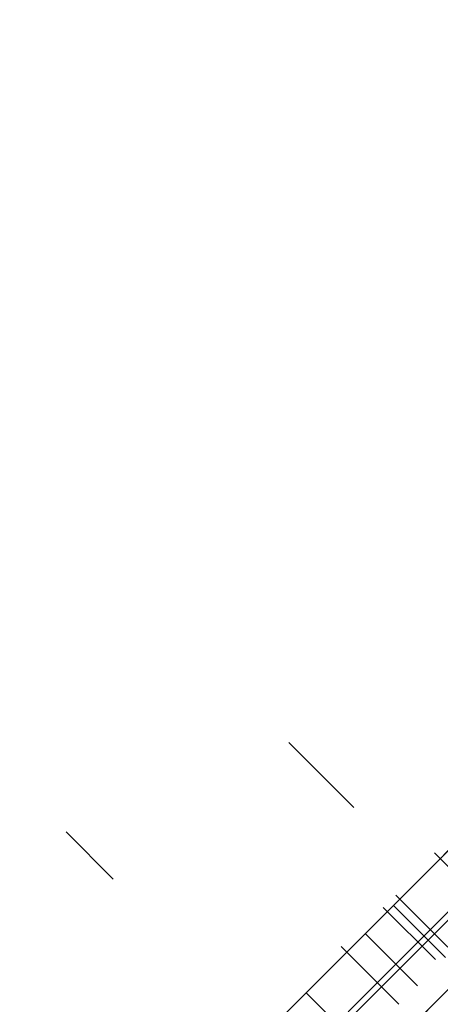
# Model space of a CAD drawing. Header units: millimetres. Extents: x -630 to 192, y -7 to 1615.
# Tile 101 of 249: x 127.46 to 136.04, y 45.51 to 65.56. Entities that reach past the tile are written whole.
import ezdxf

# ---------------------------------------------------------------- set-up
doc = ezdxf.new("R2010")
doc.units = ezdxf.units.MM
doc.header["$MEASUREMENT"] = 0
doc.layers.add('OVIDIO 160x80x72h', color=7, linetype='Continuous')

msp = doc.modelspace()

# ---------------------------------------------------------------- linework, layer by layer
at = {"layer": 'OVIDIO 160x80x72h', "extrusion": (-0.108979, 0.202852, 0.973126)}
for points in [[(-166.895, 70.634), (-166.895, 231.29)], [(-166.895, 231.29), (-166.895, 70.634)], [(-167.191, 231.29), (-167.191, 70.634)], [(-167.486, 231.29), (-167.486, 70.634)], [(-167.486, 70.634), (-167.486, 231.29)]]:
    msp.add_lwpolyline(points, dxfattribs=at)
at = {"layer": 'OVIDIO 160x80x72h', "extrusion": (0.045678, -0.114881, 0.992329)}
for points in [[(153.96, 81.172), (153.96, 190.086)], [(151.672, 190.74), (151.672, 83.884)], [(151.672, 83.884), (151.672, 190.74)], [(152.129, 83.884), (152.129, 190.74)], [(152.129, 190.74), (152.129, 83.884)], [(153.273, 81.172), (153.273, 190.087)]]:
    msp.add_lwpolyline(points, dxfattribs=at)
at = {"layer": 'OVIDIO 160x80x72h', "extrusion": (-0.021464, 0.046296, 0.998697)}
for points in [[(-161.459, -30.723), (-161.459, 70.579)], [(-162.945, -29.76), (-162.945, 70.754)]]:
    msp.add_lwpolyline(points, dxfattribs=at)
at = {"layer": 'OVIDIO 160x80x72h', "extrusion": (-0.235702, 0.235702, 0.942809)}
for points in [[(-131.523, 347.658), (-131.523, 238.581)], [(-132.472, 238.581), (-132.472, 347.658)], [(-129.626, 238.581), (-129.626, 347.658)], [(-128.677, 347.658), (-128.677, 238.581)], [(-125.255, 333.557), (-125.255, 229.017)], [(-126.294, 336.325), (-126.294, 230.917)]]:
    msp.add_lwpolyline(points, dxfattribs=at)
at = {"layer": 'OVIDIO 160x80x72h', "extrusion": (0.114881, -0.045678, 0.992329)}
for points in [[(86.548, 87.513), (86.548, -21.402)], [(85.861, 87.512), (85.861, -21.402)]]:
    msp.add_lwpolyline(points, dxfattribs=at)
at = {"layer": 'OVIDIO 160x80x72h', "extrusion": (-0.202852, 0.108979, 0.973126)}
for points in [[(-83.169, 143.89), (-83.169, 304.545)], [(-83.169, 304.545), (-83.169, 143.89)], [(-82.873, 304.545), (-82.873, 143.89)], [(-82.578, 143.89), (-82.578, 304.545)], [(-82.578, 304.545), (-82.578, 143.89)]]:
    msp.add_lwpolyline(points, dxfattribs=at)
at = {"layer": 'OVIDIO 160x80x72h', "extrusion": (-0.046296, 0.021464, 0.998697)}
for points in [[(-83.743, 59.017), (-83.743, 160.321)], [(-82.257, 59.985), (-82.257, 160.496)]]:
    msp.add_lwpolyline(points, dxfattribs=at)
at = {"layer": 'OVIDIO 160x80x72h', "extrusion": (0.287767, -0.106919, 0.951713)}
for points in [[(102.938, 98.316), (102.938, 122.711)], [(102.938, 122.711), (102.938, 98.316)], [(102.851, 122.27), (102.851, 98.316)], [(102.764, 98.316), (102.764, 121.829)], [(102.764, 121.829), (102.764, 98.316)]]:
    msp.add_lwpolyline(points, dxfattribs=at)
at = {"layer": 'OVIDIO 160x80x72h', "extrusion": (-0.000995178, 0.999995, -0.002882)}
msp.add_lwpolyline([(-130.039, 671.464), (-129.549, 670.046)], dxfattribs=at)
at = {"layer": 'OVIDIO 160x80x72h'}
for points in [[(130.382, 42.824), (141.837, 54.279)], [(131.089, 43.531), (141.13, 53.572)], [(141.13, 53.572), (131.089, 43.531)], [(131.796, 42.824), (141.837, 52.865)], [(131.796, 41.409), (143.251, 52.865)], [(132.503, 42.117), (142.544, 52.157)], [(142.544, 52.157), (132.503, 42.117)], [(139.59, 52.032), (132.628, 45.07)], [(132.628, 45.07), (136.109, 48.551), (139.59, 52.032)], [(134.273, 49.519), (132.947, 50.846)], [(134.042, 43.656), (141.005, 50.618)], [(141.005, 50.618), (134.042, 43.656)], [(139.303, 50.502), (134.158, 45.357)], [(128.409, 49.02), (129.37, 48.058)], [(137.099, 47.42), (136.038, 48.48)], [(136.144, 46.465), (135.084, 47.526)], [(135.57, 45.89), (134.509, 46.951)], [(134.509, 46.951), (135.57, 45.89)], [(134.129, 46.571), (135.19, 45.511)], [(135.19, 45.511), (134.129, 46.571)], [(135.19, 45.511), (134.129, 46.571)], [(133.301, 45.743), (134.361, 44.682)], [(134.361, 44.682), (133.301, 45.743)]]:
    msp.add_lwpolyline(points, dxfattribs=at)
at = {"layer": 'OVIDIO 160x80x72h', "extrusion": (0.881274, 0.265352, -0.39108)}
msp.add_lwpolyline([(9.74, 622.788), (-32.127, 677.167)], dxfattribs=at)
at = {"layer": 'OVIDIO 160x80x72h', "extrusion": (-0.707107, 0.707107, 0)}
for points in [[(-130.475, 656.599), (-130.472, 656.73), (-130.466, 656.862), (-130.455, 656.994), (-130.44, 657.127), (-130.42, 657.26), (-130.395, 657.393), (-130.366, 657.527), (-130.332, 657.659), (-130.293, 657.792), (-130.249, 657.923), (-130.201, 658.053), (-130.148, 658.182), (-130.12, 658.246), (-130.091, 658.31), (-130.06, 658.372), (-130.029, 658.435), (-129.996, 658.497), (-129.962, 658.558), (-129.927, 658.619), (-129.891, 658.679), (-129.854, 658.739), (-129.816, 658.798), (-129.777, 658.856), (-129.737, 658.913), (-129.696, 658.97), (-129.654, 659.026), (-129.612, 659.081), (-129.568, 659.136), (-129.478, 659.242), (-129.384, 659.345), (-129.287, 659.444), (-129.188, 659.539), (-129.085, 659.63), (-128.98, 659.717), (-128.873, 659.8), (-128.764, 659.879), (-128.653, 659.954), (-128.541, 660.025), (-128.427, 660.091), (-128.312, 660.153)], [(-128.312, 660.153), (-128.427, 660.091), (-128.541, 660.025), (-128.653, 659.954), (-128.764, 659.879), (-128.873, 659.8), (-128.98, 659.717), (-129.085, 659.63), (-129.188, 659.539), (-129.287, 659.444), (-129.384, 659.345), (-129.478, 659.242), (-129.568, 659.136), (-129.612, 659.081), (-129.654, 659.026), (-129.696, 658.97), (-129.737, 658.913), (-129.777, 658.856), (-129.816, 658.798), (-129.854, 658.739), (-129.891, 658.679), (-129.927, 658.619), (-129.962, 658.558), (-129.996, 658.497), (-130.029, 658.435), (-130.06, 658.372), (-130.091, 658.31), (-130.12, 658.246), (-130.148, 658.182), (-130.201, 658.053), (-130.249, 657.923), (-130.293, 657.792), (-130.332, 657.659), (-130.366, 657.527), (-130.395, 657.393), (-130.42, 657.26), (-130.44, 657.127), (-130.455, 656.994), (-130.466, 656.862), (-130.472, 656.73), (-130.475, 656.599)], [(-129.303, 634.804), (-129.37, 634.873), (-129.435, 634.943), (-129.5, 635.016), (-129.562, 635.09), (-129.623, 635.166), (-129.683, 635.244), (-129.74, 635.323), (-129.796, 635.404), (-129.85, 635.487), (-129.902, 635.571), (-129.952, 635.656), (-130, 635.743), (-130.046, 635.831), (-130.089, 635.92), (-130.131, 636.011), (-130.17, 636.102), (-130.207, 636.194), (-130.242, 636.287), (-130.274, 636.381), (-130.304, 636.476), (-130.331, 636.571), (-130.356, 636.667), (-130.379, 636.763), (-130.399, 636.86), (-130.417, 636.957), (-130.432, 637.053), (-130.445, 637.15), (-130.456, 637.247), (-130.464, 637.344), (-130.47, 637.441), (-130.473, 637.537), (-130.475, 637.633)], [(-130.475, 637.633), (-130.473, 637.537), (-130.47, 637.441), (-130.464, 637.344), (-130.456, 637.247), (-130.445, 637.15), (-130.432, 637.053), (-130.417, 636.957), (-130.399, 636.86), (-130.379, 636.763), (-130.356, 636.667), (-130.331, 636.571), (-130.304, 636.476), (-130.274, 636.381), (-130.242, 636.287), (-130.207, 636.194), (-130.17, 636.102), (-130.131, 636.011), (-130.089, 635.92), (-130.046, 635.831), (-130, 635.743), (-129.952, 635.656), (-129.902, 635.571), (-129.85, 635.487), (-129.796, 635.404), (-129.74, 635.323), (-129.683, 635.244), (-129.623, 635.166), (-129.562, 635.09), (-129.5, 635.016), (-129.435, 634.943), (-129.37, 634.873), (-129.303, 634.804)], [(-130.475, 656.599), (-130.472, 656.73), (-130.466, 656.862), (-130.455, 656.994), (-130.44, 657.127), (-130.42, 657.26), (-130.395, 657.393), (-130.366, 657.527), (-130.332, 657.659), (-130.293, 657.792), (-130.249, 657.923), (-130.201, 658.053), (-130.148, 658.182), (-130.12, 658.246), (-130.091, 658.31), (-130.06, 658.372), (-130.029, 658.435), (-129.996, 658.497), (-129.962, 658.558), (-129.927, 658.619), (-129.891, 658.679), (-129.854, 658.739), (-129.816, 658.798), (-129.777, 658.856), (-129.737, 658.913), (-129.696, 658.97), (-129.654, 659.026), (-129.612, 659.081), (-129.568, 659.136), (-129.478, 659.242), (-129.384, 659.345), (-129.287, 659.444), (-129.188, 659.539), (-129.085, 659.63), (-128.98, 659.717), (-128.873, 659.8), (-128.764, 659.879), (-128.653, 659.954), (-128.541, 660.025), (-128.427, 660.091), (-128.312, 660.153)], [(-130.475, 637.633), (-130.473, 637.537), (-130.47, 637.441), (-130.464, 637.344), (-130.456, 637.247), (-130.445, 637.15), (-130.432, 637.053), (-130.417, 636.957), (-130.399, 636.86), (-130.379, 636.763), (-130.356, 636.667), (-130.331, 636.571), (-130.304, 636.476), (-130.274, 636.381), (-130.242, 636.287), (-130.207, 636.194), (-130.17, 636.102), (-130.131, 636.01), (-130.089, 635.92), (-130.046, 635.831), (-130, 635.743), (-129.952, 635.656), (-129.902, 635.571), (-129.85, 635.486), (-129.796, 635.404), (-129.74, 635.323), (-129.683, 635.244), (-129.623, 635.166), (-129.562, 635.09), (-129.5, 635.016), (-129.435, 634.943), (-129.37, 634.873), (-129.303, 634.804)], [(-130.475, 656.599), (-130.472, 656.73), (-130.466, 656.862), (-130.455, 656.994), (-130.44, 657.127), (-130.42, 657.26), (-130.395, 657.393), (-130.366, 657.527), (-130.332, 657.659), (-130.293, 657.792), (-130.249, 657.923), (-130.201, 658.053), (-130.148, 658.182), (-130.12, 658.246), (-130.091, 658.31), (-130.06, 658.372), (-130.029, 658.435), (-129.996, 658.497), (-129.962, 658.558), (-129.927, 658.619), (-129.891, 658.679), (-129.854, 658.739), (-129.816, 658.798), (-129.777, 658.856), (-129.737, 658.913), (-129.696, 658.97), (-129.654, 659.026), (-129.612, 659.081), (-129.568, 659.136), (-129.478, 659.242), (-129.384, 659.345), (-129.287, 659.444), (-129.188, 659.539), (-129.085, 659.63), (-128.98, 659.717), (-128.873, 659.8), (-128.764, 659.879), (-128.653, 659.954), (-128.541, 660.025), (-128.427, 660.091), (-128.312, 660.153)], [(-128.312, 660.153), (-128.427, 660.091), (-128.541, 660.025), (-128.653, 659.954), (-128.764, 659.879), (-128.873, 659.8), (-128.98, 659.717), (-129.085, 659.63), (-129.188, 659.539), (-129.287, 659.444), (-129.384, 659.345), (-129.478, 659.242), (-129.568, 659.136), (-129.612, 659.081), (-129.654, 659.026), (-129.696, 658.97), (-129.737, 658.913), (-129.777, 658.856), (-129.816, 658.798), (-129.854, 658.739), (-129.891, 658.679), (-129.927, 658.619), (-129.962, 658.558), (-129.996, 658.497), (-130.029, 658.435), (-130.06, 658.372), (-130.091, 658.31), (-130.12, 658.246), (-130.148, 658.182), (-130.201, 658.053), (-130.249, 657.923), (-130.293, 657.792), (-130.332, 657.659), (-130.366, 657.527), (-130.395, 657.393), (-130.42, 657.26), (-130.44, 657.127), (-130.455, 656.994), (-130.466, 656.862), (-130.472, 656.73), (-130.475, 656.599)], [(-128.947, 634.448), (-128.88, 634.38), (-128.814, 634.309), (-128.75, 634.237), (-128.687, 634.162), (-128.626, 634.086), (-128.567, 634.009), (-128.509, 633.929), (-128.453, 633.848), (-128.399, 633.766), (-128.347, 633.682), (-128.297, 633.596), (-128.249, 633.509), (-128.204, 633.421), (-128.16, 633.332), (-128.118, 633.242), (-128.079, 633.15), (-128.042, 633.058), (-128.008, 632.965), (-127.975, 632.871), (-127.945, 632.776), (-127.918, 632.681), (-127.893, 632.585), (-127.87, 632.489), (-127.85, 632.392), (-127.832, 632.296), (-127.817, 632.199), (-127.804, 632.102), (-127.793, 632.005), (-127.785, 631.908), (-127.779, 631.811), (-127.776, 631.715), (-127.775, 631.619)], [(-126.603, 28.995), (-126.67, 29.063), (-126.736, 29.134), (-126.8, 29.206), (-126.862, 29.28), (-126.923, 29.356), (-126.983, 29.434), (-127.04, 29.513), (-127.096, 29.594), (-127.15, 29.677), (-127.202, 29.761), (-127.252, 29.846), (-127.3, 29.933), (-127.346, 30.021), (-127.389, 30.111), (-127.431, 30.201), (-127.47, 30.292), (-127.507, 30.385), (-127.542, 30.478), (-127.574, 30.572), (-127.604, 30.666), (-127.631, 30.762), (-127.656, 30.857), (-127.679, 30.954), (-127.699, 31.05), (-127.717, 31.147), (-127.732, 31.244), (-127.745, 31.341), (-127.756, 31.438), (-127.764, 31.534), (-127.77, 31.631), (-127.773, 31.727), (-127.775, 31.823)], [(-127.775, 31.823), (-127.773, 31.727), (-127.77, 31.631), (-127.764, 31.534), (-127.756, 31.438), (-127.745, 31.341), (-127.732, 31.244), (-127.717, 31.147), (-127.699, 31.05), (-127.679, 30.954), (-127.656, 30.857), (-127.631, 30.762), (-127.604, 30.666), (-127.574, 30.572), (-127.542, 30.478), (-127.507, 30.385), (-127.47, 30.292), (-127.431, 30.201), (-127.389, 30.111), (-127.346, 30.021), (-127.3, 29.933), (-127.252, 29.846), (-127.202, 29.761), (-127.15, 29.677), (-127.096, 29.594), (-127.04, 29.513), (-126.983, 29.434), (-126.923, 29.356), (-126.862, 29.28), (-126.8, 29.206), (-126.736, 29.134), (-126.67, 29.063), (-126.603, 28.995)], [(-127.775, 631.619), (-127.776, 631.715), (-127.779, 631.811), (-127.785, 631.908), (-127.793, 632.005), (-127.804, 632.102), (-127.817, 632.199), (-127.832, 632.295), (-127.85, 632.392), (-127.87, 632.489), (-127.893, 632.585), (-127.918, 632.681), (-127.945, 632.776), (-127.975, 632.871), (-128.008, 632.965), (-128.042, 633.058), (-128.079, 633.15), (-128.118, 633.241), (-128.16, 633.332), (-128.203, 633.421), (-128.249, 633.509), (-128.297, 633.596), (-128.347, 633.681), (-128.399, 633.765), (-128.453, 633.848), (-128.509, 633.929), (-128.567, 634.008), (-128.626, 634.086), (-128.687, 634.162), (-128.75, 634.236), (-128.814, 634.309), (-128.879, 634.379), (-128.946, 634.448)], [(-128.946, 634.448), (-128.879, 634.379), (-128.814, 634.309), (-128.75, 634.236), (-128.687, 634.162), (-128.626, 634.086), (-128.567, 634.008), (-128.509, 633.929), (-128.453, 633.848), (-128.399, 633.765), (-128.347, 633.681), (-128.297, 633.596), (-128.249, 633.509), (-128.203, 633.421), (-128.16, 633.332), (-128.118, 633.241), (-128.079, 633.15), (-128.042, 633.058), (-128.008, 632.965), (-127.975, 632.871), (-127.945, 632.776), (-127.918, 632.681), (-127.893, 632.585), (-127.87, 632.489), (-127.85, 632.392), (-127.832, 632.295), (-127.817, 632.199), (-127.804, 632.102), (-127.793, 632.005), (-127.785, 631.908), (-127.779, 631.811), (-127.776, 631.715), (-127.775, 631.619)]]:
    msp.add_lwpolyline(points, dxfattribs=at)
at = {"layer": 'OVIDIO 160x80x72h', "extrusion": (0.000182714, -0.000182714, 1)}
for points in [[(136.983, 47.536), (135.922, 48.597)], [(135.922, 48.597), (136.983, 47.536)]]:
    msp.add_lwpolyline(points, dxfattribs=at)
at = {"layer": 'OVIDIO 160x80x72h', "extrusion": (1, 0, 0)}
for points in [[(48.48, 637.633), (48.48, 656.599)], [(46.571, 31.823), (46.571, 631.62)], [(46.571, 631.62), (46.571, 31.823)], [(46.041, 31.823), (46.041, 631.619)], [(45.511, 31.823), (45.511, 631.619)], [(45.511, 631.619), (45.511, 31.823)]]:
    msp.add_lwpolyline(points, dxfattribs=at)
at = {"layer": 'OVIDIO 160x80x72h', "extrusion": (-0.288793, 0.865975, -0.408272)}
for points in [[(-143.022, 580.089), (-143.341, 580.479)], [(-143.341, 580.479), (-143.022, 580.089)], [(-143.357, 579.815), (-143.676, 580.205)], [(-143.692, 579.541), (-144.011, 579.931)], [(-144.011, 579.931), (-143.692, 579.541)]]:
    msp.add_lwpolyline(points, dxfattribs=at)
at = {"layer": 'OVIDIO 160x80x72h', "extrusion": (0.000129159, -0.000129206, 1)}
for points in [[(135.128, 47.734), (136.188, 46.673)], [(136.188, 46.673), (135.128, 47.734)], [(134.876, 47.482), (135.937, 46.421)], [(135.937, 46.421), (134.876, 47.482)]]:
    msp.add_lwpolyline(points, dxfattribs=at)
at = {"layer": 'OVIDIO 160x80x72h', "extrusion": (0.707107, -0.707107, 0)}
for points in [[(127.775, 631.62), (127.776, 631.715), (127.779, 631.812), (127.785, 631.908), (127.793, 632.005), (127.804, 632.102), (127.817, 632.199), (127.832, 632.296), (127.85, 632.393), (127.87, 632.489), (127.893, 632.585), (127.918, 632.681), (127.946, 632.776), (127.975, 632.871), (128.008, 632.965), (128.042, 633.058), (128.079, 633.15), (128.118, 633.242), (128.16, 633.332), (128.204, 633.421), (128.249, 633.51), (128.297, 633.596), (128.347, 633.682), (128.399, 633.766), (128.453, 633.848), (128.509, 633.929), (128.567, 634.009), (128.626, 634.086), (128.687, 634.162), (128.75, 634.237), (128.814, 634.309), (128.88, 634.38), (128.947, 634.448)], [(128.947, 634.448), (128.88, 634.38), (128.814, 634.309), (128.75, 634.237), (128.687, 634.162), (128.626, 634.086), (128.567, 634.009), (128.509, 633.929), (128.453, 633.848), (128.399, 633.766), (128.347, 633.682), (128.297, 633.596), (128.249, 633.51), (128.204, 633.421), (128.16, 633.332), (128.118, 633.242), (128.079, 633.15), (128.042, 633.058), (128.008, 632.965), (127.975, 632.871), (127.946, 632.776), (127.918, 632.681), (127.893, 632.585), (127.87, 632.489), (127.85, 632.393), (127.832, 632.296), (127.817, 632.199), (127.804, 632.102), (127.793, 632.005), (127.785, 631.908), (127.779, 631.812), (127.776, 631.715), (127.775, 631.62)], [(127.775, 31.823), (127.773, 31.727), (127.77, 31.631), (127.764, 31.534), (127.756, 31.438), (127.745, 31.341), (127.732, 31.244), (127.717, 31.147), (127.699, 31.05), (127.679, 30.954), (127.656, 30.857), (127.631, 30.762), (127.604, 30.666), (127.574, 30.572), (127.542, 30.478), (127.507, 30.385), (127.47, 30.292), (127.431, 30.201), (127.389, 30.111), (127.346, 30.021), (127.3, 29.933), (127.252, 29.846), (127.202, 29.761), (127.15, 29.677), (127.096, 29.594), (127.04, 29.513), (126.983, 29.434), (126.923, 29.356), (126.862, 29.28), (126.8, 29.206), (126.736, 29.134), (126.67, 29.063), (126.603, 28.995)]]:
    msp.add_lwpolyline(points, dxfattribs=at)
at = {"layer": 'OVIDIO 160x80x72h', "extrusion": (0.324768, 0.324768, 0.888285)}
for points in [[(-61.913, 189.225), (-61.913, 196.312)], [(-61.913, 196.312), (-61.913, 189.225)], [(-62.663, 189.225), (-62.663, 196.312)], [(-63.413, 189.225), (-63.413, 196.312)], [(-63.413, 196.312), (-63.413, 189.225)]]:
    msp.add_lwpolyline(points, dxfattribs=at)
at = {"layer": 'OVIDIO 160x80x72h', "extrusion": (0.015219, 0.015219, 0.999768)}
for points in [[(119.693, 32.117), (129.07, 41.493)], [(120.753, 31.056), (130.131, 40.432)]]:
    msp.add_lwpolyline(points, dxfattribs=at)
at = {"layer": 'OVIDIO 160x80x72h', "extrusion": (0.999884, -0.000231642, -0.015217)}
msp.add_lwpolyline([(39.145, 1.794), (46.602, 491.626)], dxfattribs=at)
at = {"layer": 'OVIDIO 160x80x72h', "extrusion": (0.000182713, -0.000182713, 1)}
for points in [[(135.074, 45.626), (134.014, 46.687)], [(134.014, 46.687), (135.074, 45.626)]]:
    msp.add_lwpolyline(points, dxfattribs=at)
at = {"layer": 'OVIDIO 160x80x72h', "extrusion": (0.866025, -0.288675, -0.408248)}
for points in [[(82.904, 68.951), (85.549, 72.19)], [(85.549, 72.19), (82.904, 68.951)]]:
    msp.add_lwpolyline(points, dxfattribs=at)

doc.saveas('drawing.dxf')
